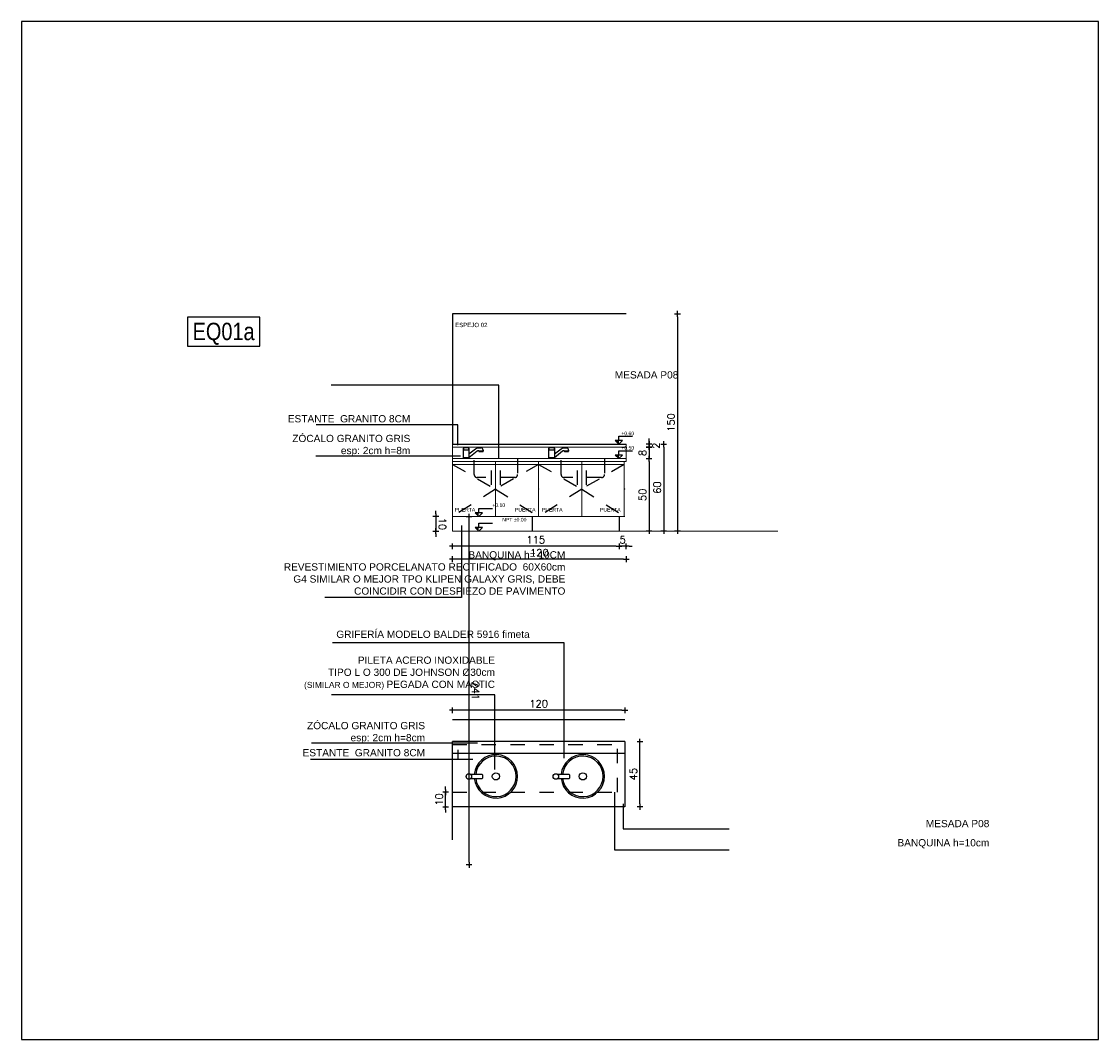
# Model space of a CAD drawing. Header units: millimetres. Extents: x -989 to -850, y -581 to -509.
# Tile 39 of 52: x -977.73 to -970.3, y -518.45 to -511.42. Entities that reach past the tile are written whole.
import ezdxf
from ezdxf.enums import TextEntityAlignment as Align

# ---------------------------------------------------------------- set-up
doc = ezdxf.new("R2010")
doc.units = ezdxf.units.MM
doc.header["$LTSCALE"] = 0.2
doc.linetypes.add('HIDDEN', pattern=[0.375, 0.25, -0.125])
doc.linetypes.add('HIDDEN2', pattern=[4.7625, 3.175, -1.5875])
for name, color, linetype in [('A EQUIPAMIENTO', 5, 'Continuous'), ('A Equipamiento Sanitario', 5, 'Continuous'), ('A MUROS', 1, 'Continuous'), ('A PROYECCION 2', 2, 'Continuous'), ('A PROYECCION DISC', 253, 'HIDDEN2'), ('A SANITARIO', 5, 'Continuous'), ('A TABIQUE', 2, 'Continuous'), ('Acot-p', 2, 'Continuous'), ('D PAVIMENTO', 4, 'Continuous'), ('TEXTOS', 2, 'Continuous'), ('TXT COTA', 3, 'Continuous'), ('TXT PLANILLAS', 3, 'Continuous')]:
    doc.layers.add(name, color=color, linetype=linetype)
doc.styles.add('arial', font='arial.ttf')
doc.styles.add('arial narrow', font='ARIALN.TTF')
doc.styles.add('ROMANS', font='romans.shx')
doc.dimstyles.new('ESC20', dxfattribs={"dimtxt": 0.05, "dimasz": 0.02, "dimexe": 0, "dimexo": 0, "dimgap": 0.02, "dimtad": 1, "dimtoh": 1, "dimdec": 0, "dimlfac": 100, "dimzin": 12, "dimdsep": 46, "dimtxsty": 'ROMANS', "dimblk1": 'PUNTO', "dimblk2": 'PUNTO', "dimsah": 1, "dimcen": 0, "dimse1": 1, "dimse2": 1, "dimclrd": 1, "dimclre": 1, "dimadec": 0, "dimazin": 0, "dimtfac": 0.1, "dimtdec": 0, "dimtix": 1, "dimtmove": 2, "dimatfit": 3, "dimldrblk": 'PUNTO', "dimfxl": 1, "dimtvp": 0.7, "dimtolj": 1, "dimtzin": 0, "dimarcsym": 0})

# ---------------------------------------------------------------- blocks, each defined once
blk = doc.blocks.new('tipo equip')
blk.add_lwpolyline([(-0.25, -0.1), (0.25, -0.1), (0.25, 0.1), (-0.25, 0.1)], close=True)
at = {"color": 0, "style": 'arial narrow'}
blk.add_attdef('EQ02A', text='', height=0.12, dxfattribs=at).set_placement((-0.001, 0.0013), align=Align.MIDDLE_CENTER)
blk = doc.blocks.new('PUNTO')
for p, q in [((-1, 0), (1, 0)), ((0, 1), (0, -1))]:
    blk.add_line(p, q)
at = {"const_width": 0.3}
blk.add_lwpolyline([(-0.15, 0, 1), (0.15, 0, 1)], format="xyb", close=True, dxfattribs=at)
blk = doc.blocks.new('*D105')
at = {"layer": 'Acot-p', "color": 8, "lineweight": -2, "transparency": 16777216}
blk.add_line((-973.5856, -516.1802), (-974.7356, -516.1802), dxfattribs=at)
at = {"layer": 'Defpoints', "color": 0, "transparency": 16777216}
for p in [(-974.7556, -516.1802), (-974.7556, -516.783), (-973.5656, -516.783)]:
    blk.add_point(p, dxfattribs=at)
at = {"layer": 'Acot-p', "color": 8, "lineweight": -2, "transparency": 16777216, "xscale": 0.02, "yscale": 0.02, "zscale": 0.02, "rotation": 180}
blk.add_blockref('PUNTO', (-974.7556, -516.1802), dxfattribs=at)
at = {"layer": 'Acot-p', "color": 8, "lineweight": -2, "transparency": 16777216, "xscale": 0.02, "yscale": 0.02, "zscale": 0.02}
blk.add_blockref('PUNTO', (-973.5656, -516.1802), dxfattribs=at)
at = {"layer": 'Acot-p', "color": 0, "transparency": 16777216, "insert": (-974.1606, -516.1352), "char_height": 0.05, "attachment_point": 5, "style": 'ROMANS'}
blk.add_mtext('\\A1;120', dxfattribs=at)
blk = doc.blocks.new('*D106')
at = {"layer": 'Acot-p', "color": 8, "lineweight": -2, "transparency": 16777216}
blk.add_line((-973.4615, -516.8266), (-973.4615, -516.4166), dxfattribs=at)
at = {"layer": 'Defpoints', "color": 0, "transparency": 16777216}
for p in [(-973.4615, -516.3966), (-973.2506, -516.3966), (-973.3506, -516.8466)]:
    blk.add_point(p, dxfattribs=at)
at = {"layer": 'Acot-p', "color": 8, "lineweight": -2, "transparency": 16777216, "xscale": 0.02, "yscale": 0.02, "zscale": 0.02}
for p, rotation in [((-973.4615, -516.3966), 90), ((-973.4615, -516.8466), 270)]:
    blk.add_blockref('PUNTO', p, dxfattribs=dict(at, rotation=rotation))
at = {"layer": 'Acot-p', "color": 0, "transparency": 16777216, "insert": (-973.5065, -516.6216), "char_height": 0.05, "attachment_point": 5, "rotation": 90, "style": 'ROMANS'}
blk.add_mtext('\\A1;45', dxfattribs=at)
blk = doc.blocks.new('*D107')
at = {"layer": 'Acot-p', "color": 8, "lineweight": -2, "transparency": 16777216}
for p, q in [((-974.8028, -516.7266), (-974.8028, -516.7066)), ((-974.8028, -516.8466), (-974.8028, -516.7466)), ((-974.8028, -516.8666), (-974.8028, -516.8866))]:
    blk.add_line(p, q, dxfattribs=at)
at = {"layer": 'Defpoints', "color": 0, "transparency": 16777216}
for p in [(-974.9254, -516.7466), (-974.8028, -516.7466), (-974.9254, -516.8466)]:
    blk.add_point(p, dxfattribs=at)
at = {"layer": 'Acot-p', "color": 8, "lineweight": -2, "transparency": 16777216, "xscale": 0.02, "yscale": 0.02, "zscale": 0.02}
for p, rotation in [((-974.8028, -516.7466), 270), ((-974.8028, -516.8466), 90)]:
    blk.add_blockref('PUNTO', p, dxfattribs=dict(at, rotation=rotation))
at = {"layer": 'Acot-p', "color": 0, "transparency": 16777216, "insert": (-974.8478, -516.7966), "char_height": 0.05, "attachment_point": 5, "rotation": 90, "style": 'ROMANS'}
blk.add_mtext('\\A1;10', dxfattribs=at)
blk = doc.blocks.new('*D108')
at = {"layer": 'Acot-p', "color": 8, "lineweight": -2, "transparency": 16777216}
blk.add_line((-973.3984, -514.463), (-973.3984, -514.923), dxfattribs=at)
at = {"layer": 'Defpoints', "color": 0, "transparency": 16777216}
for p in [(-973.577, -514.443), (-973.577, -514.943), (-973.3984, -514.943)]:
    blk.add_point(p, dxfattribs=at)
at = {"layer": 'Acot-p', "color": 8, "lineweight": -2, "transparency": 16777216, "xscale": 0.02, "yscale": 0.02, "zscale": 0.02}
for p, rotation in [((-973.3984, -514.443), 90), ((-973.3984, -514.943), 270)]:
    blk.add_blockref('PUNTO', p, dxfattribs=dict(at, rotation=rotation))
at = {"layer": 'Acot-p', "color": 0, "transparency": 16777216, "insert": (-973.4434, -514.693), "char_height": 0.05, "attachment_point": 5, "rotation": 90, "style": 'ROMANS'}
blk.add_mtext('\\A1;50', dxfattribs=at)
blk = doc.blocks.new('*D109')
at = {"layer": 'Acot-p', "color": 8, "lineweight": -2, "transparency": 16777216}
for p, q in [((-973.3984, -514.343), (-973.3984, -514.323)), ((-973.3984, -514.363), (-973.3984, -514.443)), ((-973.3984, -514.463), (-973.3984, -514.483))]:
    blk.add_line(p, q, dxfattribs=at)
at = {"layer": 'Defpoints', "color": 0, "transparency": 16777216}
for p in [(-973.677, -514.363), (-973.577, -514.443), (-973.3984, -514.443)]:
    blk.add_point(p, dxfattribs=at)
at = {"layer": 'Acot-p', "color": 8, "lineweight": -2, "transparency": 16777216, "xscale": 0.02, "yscale": 0.02, "zscale": 0.02}
for p, rotation in [((-973.3984, -514.363), 270), ((-973.3984, -514.443), 90)]:
    blk.add_blockref('PUNTO', p, dxfattribs=dict(at, rotation=rotation))
at = {"layer": 'Acot-p', "color": 0, "transparency": 16777216, "insert": (-973.4434, -514.403), "char_height": 0.05, "attachment_point": 5, "rotation": 90, "style": 'ROMANS'}
blk.add_mtext('\\A1;8', dxfattribs=at)
blk = doc.blocks.new('*D110')
at = {"layer": 'Acot-p', "color": 8, "lineweight": -2, "transparency": 16777216}
blk.add_line((-973.297, -514.363), (-973.297, -514.923), dxfattribs=at)
at = {"layer": 'Defpoints', "color": 0, "transparency": 16777216}
for p in [(-973.4992, -514.343), (-973.577, -514.943), (-973.297, -514.943)]:
    blk.add_point(p, dxfattribs=at)
at = {"layer": 'Acot-p', "color": 8, "lineweight": -2, "transparency": 16777216, "xscale": 0.02, "yscale": 0.02, "zscale": 0.02}
for p, rotation in [((-973.297, -514.343), 90), ((-973.297, -514.943), 270)]:
    blk.add_blockref('PUNTO', p, dxfattribs=dict(at, rotation=rotation))
at = {"layer": 'Acot-p', "color": 0, "transparency": 16777216, "insert": (-973.342, -514.643), "char_height": 0.05, "attachment_point": 5, "rotation": 90, "style": 'ROMANS'}
blk.add_mtext('\\A1;60', dxfattribs=at)
blk = doc.blocks.new('*D111')
at = {"layer": 'Acot-p', "color": 8, "lineweight": -2, "transparency": 16777216}
for p, q in [((-973.3984, -514.323), (-973.3984, -514.303)), ((-973.3984, -514.343), (-973.3984, -514.363)), ((-973.3984, -514.383), (-973.3984, -514.403))]:
    blk.add_line(p, q, dxfattribs=at)
at = {"layer": 'Defpoints', "color": 0, "transparency": 16777216}
for p in [(-973.677, -514.343), (-973.677, -514.363), (-973.3984, -514.363)]:
    blk.add_point(p, dxfattribs=at)
at = {"layer": 'Acot-p', "color": 8, "lineweight": -2, "transparency": 16777216, "xscale": 0.02, "yscale": 0.02, "zscale": 0.02}
for p, rotation in [((-973.3984, -514.343), 270), ((-973.3984, -514.363), 90)]:
    blk.add_blockref('PUNTO', p, dxfattribs=dict(at, rotation=rotation))
at = {"layer": 'Acot-p', "color": 0, "transparency": 16777216, "insert": (-973.3503, -514.353), "char_height": 0.05, "attachment_point": 5, "rotation": 90, "style": 'ROMANS'}
blk.add_mtext('\\A1;2', dxfattribs=at)
blk = doc.blocks.new('*D112')
at = {"layer": 'Acot-p', "color": 8, "lineweight": -2, "transparency": 16777216}
blk.add_line((-973.2015, -513.463), (-973.2015, -514.923), dxfattribs=at)
at = {"layer": 'Defpoints', "color": 0, "transparency": 16777216}
for p in [(-973.677, -513.443), (-973.4815, -514.943), (-973.2015, -514.943)]:
    blk.add_point(p, dxfattribs=at)
at = {"layer": 'Acot-p', "color": 8, "lineweight": -2, "transparency": 16777216, "xscale": 0.02, "yscale": 0.02, "zscale": 0.02}
for p, rotation in [((-973.2015, -513.443), 90), ((-973.2015, -514.943), 270)]:
    blk.add_blockref('PUNTO', p, dxfattribs=dict(at, rotation=rotation))
at = {"layer": 'Acot-p', "color": 0, "transparency": 16777216, "insert": (-973.2465, -514.193), "char_height": 0.05, "attachment_point": 5, "rotation": 90, "style": 'ROMANS'}
blk.add_mtext('\\A1;150', dxfattribs=at)
blk = doc.blocks.new('*D113')
at = {"layer": 'Acot-p', "color": 8, "lineweight": -2, "transparency": 16777216}
blk.add_line((-973.6256, -515.0479), (-974.7356, -515.0479), dxfattribs=at)
at = {"layer": 'Defpoints', "color": 0, "transparency": 16777216}
for p in [(-974.7556, -514.3131), (-973.6056, -514.943), (-974.7556, -515.0479)]:
    blk.add_point(p, dxfattribs=at)
at = {"layer": 'Acot-p', "color": 8, "lineweight": -2, "transparency": 16777216, "xscale": 0.02, "yscale": 0.02, "zscale": 0.02, "rotation": 180}
blk.add_blockref('PUNTO', (-974.7556, -515.0479), dxfattribs=at)
at = {"layer": 'Acot-p', "color": 8, "lineweight": -2, "transparency": 16777216, "xscale": 0.02, "yscale": 0.02, "zscale": 0.02}
blk.add_blockref('PUNTO', (-973.6056, -515.0479), dxfattribs=at)
at = {"layer": 'Acot-p', "color": 0, "transparency": 16777216, "insert": (-974.1806, -515.0029), "char_height": 0.05, "attachment_point": 5, "style": 'ROMANS'}
blk.add_mtext('\\A1;115', dxfattribs=at)
blk = doc.blocks.new('*D114')
at = {"layer": 'Acot-p', "color": 8, "lineweight": -2, "transparency": 16777216}
blk.add_line((-973.5756, -515.1368), (-974.7356, -515.1368), dxfattribs=at)
at = {"layer": 'Defpoints', "color": 0, "transparency": 16777216}
for p in [(-974.7556, -514.4021), (-973.5556, -514.943), (-974.7556, -515.1368)]:
    blk.add_point(p, dxfattribs=at)
at = {"layer": 'Acot-p', "color": 8, "lineweight": -2, "transparency": 16777216, "xscale": 0.02, "yscale": 0.02, "zscale": 0.02, "rotation": 180}
blk.add_blockref('PUNTO', (-974.7556, -515.1368), dxfattribs=at)
at = {"layer": 'Acot-p', "color": 8, "lineweight": -2, "transparency": 16777216, "xscale": 0.02, "yscale": 0.02, "zscale": 0.02}
blk.add_blockref('PUNTO', (-973.5556, -515.1368), dxfattribs=at)
at = {"layer": 'Acot-p', "color": 0, "transparency": 16777216, "insert": (-974.1556, -515.0918), "char_height": 0.05, "attachment_point": 5, "style": 'ROMANS'}
blk.add_mtext('\\A1;120', dxfattribs=at)
blk = doc.blocks.new('*D115')
at = {"layer": 'Acot-p', "color": 8, "lineweight": -2, "transparency": 16777216}
for p, q in [((-973.6256, -515.0479), (-973.6456, -515.0479)), ((-973.5556, -515.0479), (-973.6056, -515.0479)), ((-973.5356, -515.0479), (-973.5156, -515.0479))]:
    blk.add_line(p, q, dxfattribs=at)
at = {"layer": 'Defpoints', "color": 0, "transparency": 16777216}
for p in [(-973.6056, -514.3131), (-973.5556, -514.374), (-973.6056, -515.0479)]:
    blk.add_point(p, dxfattribs=at)
at = {"layer": 'Acot-p', "color": 8, "lineweight": -2, "transparency": 16777216, "xscale": 0.02, "yscale": 0.02, "zscale": 0.02}
blk.add_blockref('PUNTO', (-973.6056, -515.0479), dxfattribs=at)
at = {"layer": 'Acot-p', "color": 8, "lineweight": -2, "transparency": 16777216, "xscale": 0.02, "yscale": 0.02, "zscale": 0.02, "rotation": 180}
blk.add_blockref('PUNTO', (-973.5556, -515.0479), dxfattribs=at)
at = {"layer": 'Acot-p', "color": 0, "transparency": 16777216, "insert": (-973.5806, -515.0029), "char_height": 0.05, "attachment_point": 5, "style": 'ROMANS'}
blk.add_mtext('\\A1;5', dxfattribs=at)
blk = doc.blocks.new('*D117')
at = {"layer": 'Acot-p', "color": 8, "lineweight": -2, "transparency": 16777216}
blk.add_line((-974.641, -517.228), (-974.641, -514.863), dxfattribs=at)
at = {"layer": 'Defpoints', "color": 0, "transparency": 16777216}
for p in [(-974.7556, -514.843), (-974.641, -514.843), (-974.7556, -517.248)]:
    blk.add_point(p, dxfattribs=at)
at = {"layer": 'Acot-p', "color": 8, "lineweight": -2, "transparency": 16777216, "xscale": 0.02, "yscale": 0.02, "zscale": 0.02}
for p, rotation in [((-974.641, -514.843), 89.99999999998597), ((-974.641, -517.248), 269.999999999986)]:
    blk.add_blockref('PUNTO', p, dxfattribs=dict(at, rotation=rotation))
at = {"layer": 'Acot-p', "color": 0, "transparency": 16777216, "insert": (-974.596, -516.0455), "char_height": 0.05, "attachment_point": 5, "rotation": 270, "style": 'ROMANS'}
blk.add_mtext('\\A1;241', dxfattribs=at)
blk = doc.blocks.new('*D116')
at = {"layer": 'Acot-p', "color": 8, "lineweight": -2, "transparency": 16777216}
for p, q in [((-974.8701, -514.823), (-974.8701, -514.803)), ((-974.8701, -514.843), (-974.8701, -514.943)), ((-974.8701, -514.963), (-974.8701, -514.983))]:
    blk.add_line(p, q, dxfattribs=at)
at = {"layer": 'Defpoints', "color": 0, "transparency": 16777216}
for p in [(-974.7556, -514.843), (-974.8701, -514.943), (-974.7556, -514.943)]:
    blk.add_point(p, dxfattribs=at)
at = {"layer": 'Acot-p', "color": 8, "lineweight": -2, "transparency": 16777216, "xscale": 0.02, "yscale": 0.02, "zscale": 0.02}
for p, rotation in [((-974.8701, -514.843), 269.999999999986), ((-974.8701, -514.943), 89.99999999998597)]:
    blk.add_blockref('PUNTO', p, dxfattribs=dict(at, rotation=rotation))
at = {"layer": 'Acot-p', "color": 0, "transparency": 16777216, "insert": (-974.8251, -514.893), "char_height": 0.05, "attachment_point": 5, "rotation": 270, "style": 'ROMANS'}
blk.add_mtext('\\A1;10', dxfattribs=at)

msp = doc.modelspace()

# ---------------------------------------------------------------- hatches: boundary and pattern name
at = {"layer": 'A TABIQUE'}
h = msp.add_hatch(color=256, dxfattribs=at)
h.dxf.hatch_style = 1
h.paths.add_polyline_path([(-973.6064, -514.3178), (-973.6316, -514.3178), (-973.6064, -514.343)])
h = msp.add_hatch(color=256, dxfattribs=at)
h.dxf.hatch_style = 1
h.paths.add_polyline_path([(-973.6064, -514.4178), (-973.6316, -514.4178), (-973.6064, -514.443)])
h = msp.add_hatch(color=256, dxfattribs=at)
h.dxf.hatch_style = 1
h.paths.add_polyline_path([(-974.5738, -514.8178), (-974.599, -514.8178), (-974.5738, -514.843)])
h = msp.add_hatch(color=256, dxfattribs=at)
h.dxf.hatch_style = 1
h.paths.add_polyline_path([(-974.5738, -514.9178), (-974.599, -514.9178), (-974.5738, -514.943)])

# ---------------------------------------------------------------- linework, layer by layer
for p, q in [((-974.4352, -513.9345), (-975.5921, -513.9345)), ((-974.4352, -514.4429), (-974.4352, -513.9345)), ((-974.7178, -514.2104), (-975.6965, -514.2104)), ((-974.7178, -514.3495), (-974.7178, -514.2104)), ((-974.6989, -514.4268), (-975.6984, -514.4268)), ((-974.6932, -514.9038), (-974.6932, -515.4014)), ((-974.6932, -515.4014), (-975.6378, -515.4014)), ((-973.984, -515.7138), (-975.5846, -515.7138)), ((-973.984, -516.5118), (-973.984, -515.7138)), ((-974.462, -516.0743), (-975.59, -516.0743)), ((-974.462, -516.5889), (-974.462, -516.0743)), ((-974.5827, -516.4076), (-975.7284, -516.4076)), ((-974.7176, -516.4543), (-974.7176, -516.5192)), ((-974.6158, -516.5192), (-975.7356, -516.5192)), ((-973.6344, -517.1452), (-973.6344, -516.7452)), ((-973.5769, -516.8252), (-973.5769, -516.9998)), ((-973.5769, -516.9998), (-972.8456, -516.9998)), ((-972.8456, -517.1452), (-973.6344, -517.1452))]:
    msp.add_line(p, q)
at = {"color": 253}
for p, q in [((-974.2056, -514.843), (-974.2056, -514.943)), ((-973.6056, -514.843), (-973.6056, -514.943))]:
    msp.add_line(p, q, dxfattribs=at)
msp.add_lwpolyline([(-970.2956, -511.4248), (-977.7306, -511.4248), (-977.7306, -518.4532), (-970.2956, -518.4532)], close=True)
msp.add_lwpolyline([(-973.5556, -513.443), (-974.7556, -513.443), (-974.7556, -514.343), (-973.5556, -514.343)], dxfattribs=at)
at = {"layer": 'A EQUIPAMIENTO'}
for points in [[(-974.6292, -516.6512), (-974.5524, -516.6509, 0.414214), (-974.5454, -516.6439), (-974.5455, -516.6299, 0.414214), (-974.5525, -516.6229), (-974.6293, -516.6232)], [(-974.0292, -516.6512), (-973.9524, -516.6509, 0.414214), (-973.9454, -516.6439), (-973.9455, -516.6299, 0.414214), (-973.9525, -516.6229), (-974.0293, -516.6232)]]:
    msp.add_lwpolyline(points, format="xyb", dxfattribs=at)
for centre, radius in [((-974.6421, -516.6373), 0.019), ((-974.4556, -516.6366), 0.025), ((-974.4556, -516.6366), 0.025), ((-974.4556, -516.6366), 0.025), ((-974.0421, -516.6373), 0.019), ((-973.8556, -516.6366), 0.025), ((-973.8556, -516.6366), 0.025)]:
    msp.add_circle(centre, radius, dxfattribs=at)
for centre, radius, start, end in [((-974.4556, -516.6366), 0.15, 185.5716, 174.8608), ((-974.4556, -516.6366), 0.14, 185.95537, 174.47703), ((-973.8556, -516.6366), 0.15, 185.5716, 174.8608), ((-973.8556, -516.6366), 0.14, 185.95537, 174.47703)]:
    msp.add_arc(centre, radius, start, end, dxfattribs=at)
at = {"layer": 'A Equipamiento Sanitario', "linetype": 'HIDDEN'}
msp.add_line((-974.7556, -516.4166), (-973.5656, -516.4166), dxfattribs=at)
at = {"layer": 'A Equipamiento Sanitario'}
for p, q in [((-973.5656, -516.3966), (-973.5656, -516.8466)), ((-974.7556, -516.4766), (-973.5656, -516.4766)), ((-973.5656, -516.8466), (-974.7556, -516.8466))]:
    msp.add_line(p, q, dxfattribs=at)
at = {"layer": 'A MUROS'}
for p, q in [((-973.5656, -516.2466), (-974.7556, -516.2466)), ((-973.5656, -516.3966), (-974.7556, -516.3966)), ((-974.7556, -517.0743), (-974.7556, -516.3966))]:
    msp.add_line(p, q, dxfattribs=at)
at = {"layer": 'A PROYECCION 2', "color": 4, "linetype": 'Continuous', "lineweight": 13}
for p, q in [((-974.7556, -514.343), (-973.5556, -514.343)), ((-973.5556, -514.343), (-973.5556, -514.443)), ((-974.7556, -514.363), (-973.5556, -514.363))]:
    msp.add_line(p, q, dxfattribs=at)
at = {"layer": 'A PROYECCION 2', "linetype": 'Continuous', "lineweight": 13}
for p, q in [((-974.7556, -514.443), (-973.5556, -514.443)), ((-974.7556, -514.463), (-973.5556, -514.463)), ((-974.7556, -514.483), (-973.5706, -514.483)), ((-973.5556, -514.443), (-973.5556, -514.463))]:
    msp.add_line(p, q, dxfattribs=at)
at = {"layer": 'A PROYECCION DISC', "ltscale": 0.1}
for p, q in [((-974.7556, -514.483), (-974.4581, -514.653)), ((-974.1606, -514.483), (-974.4581, -514.653)), ((-974.1606, -514.483), (-973.8631, -514.653)), ((-973.5706, -514.483), (-973.8631, -514.653)), ((-974.4581, -514.653), (-974.7556, -514.843)), ((-974.4581, -514.653), (-974.1606, -514.843)), ((-973.8631, -514.653), (-974.1606, -514.843)), ((-973.8631, -514.653), (-973.5656, -514.843))]:
    msp.add_line(p, q, dxfattribs=at)
at = {"layer": 'A PROYECCION DISC', "linetype": 'HIDDEN'}
for p, q in [((-973.6156, -516.7466), (-973.6156, -516.3966)), ((-974.7556, -516.7466), (-973.6156, -516.7466))]:
    msp.add_line(p, q, dxfattribs=at)
at = {"layer": 'A PROYECCION DISC', "ltscale": 0.1}
for points in [[(-974.3056, -514.443), (-974.3056, -514.553, -0.414214), (-974.3256, -514.573), (-974.5856, -514.573, -0.414214), (-974.6056, -514.553), (-974.6056, -514.443)], [(-973.7056, -514.443), (-973.7056, -514.553, -0.414214), (-973.7256, -514.573), (-973.9856, -514.573, -0.414214), (-974.0056, -514.553), (-974.0056, -514.443)]]:
    msp.add_lwpolyline(points, format="xyb", dxfattribs=at)
at = {"layer": 'A SANITARIO', "linetype": 'ByBlock'}
for p, q in [((-974.6796, -514.443), (-974.6796, -514.3694)), ((-974.6416, -514.3694), (-974.6416, -514.443)), ((-974.5437, -514.3904), (-974.5737, -514.3904)), ((-974.5707, -514.3934), (-974.5467, -514.3934)), ((-974.5437, -514.3834), (-974.5437, -514.3904)), ((-974.0896, -514.443), (-974.0896, -514.3694)), ((-974.0516, -514.3694), (-974.0516, -514.443)), ((-973.9537, -514.3904), (-973.9837, -514.3904)), ((-973.9807, -514.3934), (-973.9567, -514.3934)), ((-973.9537, -514.3834), (-973.9537, -514.3904)), ((-974.4893, -514.524), (-974.4893, -514.624)), ((-974.4269, -514.524), (-974.4269, -514.624)), ((-973.8943, -514.524), (-973.8943, -514.624)), ((-973.8319, -514.524), (-973.8319, -514.624))]:
    msp.add_line(p, q, dxfattribs=at)
for points in [[(-974.6741, -514.3821), (-974.6416, -514.3821), (-974.6416, -514.3689), (-974.6796, -514.3689), (-974.6796, -514.3821), (-974.6741, -514.3821)], [(-974.0841, -514.3821), (-974.0516, -514.3821), (-974.0516, -514.3689), (-974.0896, -514.3689), (-974.0896, -514.3821), (-974.0841, -514.3821)], [(-974.6796, -514.4355), (-974.6416, -514.4355)], [(-974.0896, -514.4355), (-974.0516, -514.4355)]]:
    msp.add_lwpolyline(points, dxfattribs=at)
for points in [[(-974.6416, -514.4087), (-974.5961, -514.3755, -0.192531), (-974.5785, -514.3684), (-974.5587, -514.3684, 0)], [(-974.6416, -514.4355), (-974.585, -514.3897, -0.192531), (-974.5767, -514.3864)], [(-974.5767, -514.3864, -0.414214), (-974.5737, -514.3894), (-974.5737, -514.3904)], [(-974.0516, -514.4087), (-974.0061, -514.3755, -0.192531), (-973.9885, -514.3684), (-973.9687, -514.3684, 0)], [(-974.0516, -514.4355), (-973.995, -514.3897, -0.192531), (-973.9867, -514.3864)], [(-973.9867, -514.3864, -0.414214), (-973.9837, -514.3894), (-973.9837, -514.3904)]]:
    msp.add_lwpolyline(points, format="xyb", dxfattribs=at)
for centre, radius, start, end in [((-974.5707, -514.3904), 0.003, 180, 270), ((-974.5587, -514.3834), 0.015, 0, 90), ((-974.5467, -514.3904), 0.003, 270, 0), ((-973.9807, -514.3904), 0.003, 180, 270), ((-973.9687, -514.3834), 0.015, 0, 90), ((-973.9567, -514.3904), 0.003, 270, 0)]:
    msp.add_arc(centre, radius, start, end, dxfattribs=at)
at = {"layer": 'A TABIQUE'}
for p, q in [((-973.6064, -514.343), (-973.6316, -514.3178)), ((-973.5812, -514.3178), (-973.6316, -514.3178)), ((-973.6064, -514.343), (-973.5812, -514.3178)), ((-973.6064, -514.443), (-973.6316, -514.4178)), ((-973.5812, -514.4178), (-973.6316, -514.4178)), ((-973.6064, -514.443), (-973.5812, -514.4178)), ((-974.5738, -514.843), (-974.599, -514.8178)), ((-974.5486, -514.8178), (-974.599, -514.8178)), ((-974.5738, -514.843), (-974.5486, -514.8178)), ((-974.5738, -514.943), (-974.599, -514.9178)), ((-974.5486, -514.9178), (-974.599, -514.9178)), ((-974.5738, -514.943), (-974.5486, -514.9178))]:
    msp.add_line(p, q, dxfattribs=at)
for points in [[(-973.6064, -514.3178), (-973.6064, -514.2878), (-973.5127, -514.2878)], [(-973.6064, -514.4178), (-973.6064, -514.3878), (-973.5127, -514.3878)], [(-974.5738, -514.8178), (-974.5738, -514.7878), (-974.48, -514.7878)], [(-974.5738, -514.9178), (-974.5738, -514.8878), (-974.48, -514.8878)]]:
    msp.add_lwpolyline(points, dxfattribs=at)
at = {"layer": 'D PAVIMENTO', "color": 1, "linetype": 'Continuous', "lineweight": 13}
for p, q in [((-974.7556, -514.943), (-974.7556, -513.7516)), ((-974.4581, -514.843), (-974.4581, -514.463)), ((-974.1606, -514.843), (-974.1606, -514.463)), ((-973.8631, -514.843), (-973.8631, -514.463)), ((-973.5706, -514.843), (-973.5706, -514.463)), ((-974.7556, -514.843), (-973.5656, -514.843)), ((-974.7556, -514.943), (-972.5095, -514.943))]:
    msp.add_line(p, q, dxfattribs=at)
for p in [(-974.4581, -514.653), (-974.1606, -514.653), (-973.8631, -514.653), (-973.5656, -514.653)]:
    msp.add_point(p, dxfattribs=at)

# ---------------------------------------------------------------- block references
at = {"layer": 'TXT PLANILLAS'}
msp.add_blockref('tipo equip', (-976.3346, -513.5658), dxfattribs=at).add_auto_attribs({'EQ02A': 'EQ01a'})

# ---------------------------------------------------------------- texts
at = {"layer": 'TEXTOS', "width": 2.419581, "style": 'arial'}
for s, insert, char_height, attachment_point in [('ESPEJO 02', (-974.7371, -513.5353), 0.03, 7), ('MESADA P08', (-973.196, -513.8902), 0.05, 9), ('{\\C2;BANQUINA h= 10CM\\PREVESTIMIENTO PORCELANATO RECTIFICADO  60X60cm\\PG4 SIMILAR O MEJOR TPO KLIPEN GALAXY GRIS, DEBE\\PCOINCIDIR CON DESPIEZO DE PAVIMENTO}', (-973.9759, -515.3827), 0.05, 9), ('GRIFERÍA MODELO BALDER 5916 fimeta ', (-974.2225, -515.6812), 0.05, 9), ('{\\C2;PILETA ACERO INOXIDABLE\\PTIPO L O 300 DE JOHNSON %%C30cm\\P\\H0.83333x;(SIMILAR O MEJOR) \\H1.2x;PEGADA CON MASTIC}', (-974.462, -516.0385), 0.05, 9), ('MESADA P08', (-971.0489, -516.9882), 0.05, 9), ('BANQUINA h=10cm', (-971.0489, -517.1335), 0.05, 9)]:
    msp.add_mtext(s, dxfattribs=dict(at, insert=insert, char_height=char_height, attachment_point=attachment_point))
at = {"layer": 'TEXTOS', "attachment_point": 9, "style": 'arial'}
for s, width, insert, char_height in [('\\A1;ESTANTE  GRANITO 8CM', 1.260219, (-975.0464, -514.1931), 0.05), ('\\A1;ZÓCALO GRANITO GRIS\\Pesp: 2cm h=8m', 0.912128, (-975.0464, -514.4268), 0.05), ('\\A1;PUERTA', 0.646215, (-974.5984, -514.8082), 0.025), ('\\A1;PUERTA', 0.646215, (-974.1823, -514.8082), 0.025), ('\\A1;PUERTA', 0.646215, (-973.9957, -514.8082), 0.025), ('\\A1;PUERTA', 0.646215, (-973.595, -514.8082), 0.025), ('\\A1;ZÓCALO GRANITO GRIS\\Pesp: 2cm h=8cm', 0.912128, (-974.9447, -516.4094), 0.05), ('\\A1;ESTANTE  GRANITO 8CM', 1.260219, (-974.9447, -516.4988), 0.05)]:
    msp.add_mtext_dynamic_manual_height_columns(s, width=width, gutter_width=12.5, heights=[0], dxfattribs=dict(at, insert=insert, char_height=char_height))
at = {"layer": 'TXT COTA', "char_height": 0.025, "attachment_point": 7, "style": 'arial'}
for s, insert in [('+0.60', (-973.5897, -514.2813)), ('+0.50', (-973.5897, -514.3813)), ('+0.10', (-974.4804, -514.777)), ('NPT ±0.00', (-974.4116, -514.877))]:
    msp.add_mtext(s, dxfattribs=dict(at, insert=insert))

# ---------------------------------------------------------------- dimensions: what is measured, and where the dimension line sits
at = {"layer": 'Acot-p'}
for base, p1, p2, angle, picture, middle in [((-973.2015, -514.943), (-973.677, -513.443), (-973.4815, -514.943), 90, '*D112', (-973.2465, -514.193)), ((-974.7556, -515.0479), (-973.6056, -514.943), (-974.7556, -514.3131), 180, '*D113', (-974.1806, -515.0029)), ((-973.3984, -514.443), (-973.677, -514.363), (-973.577, -514.443), 90, '*D109', (-973.4434, -514.403)), ((-973.6056, -515.0479), (-973.5556, -514.374), (-973.6056, -514.3131), 180, '*D115', (-973.5806, -515.0029)), ((-973.297, -514.943), (-973.4992, -514.343), (-973.577, -514.943), 90, '*D110', (-973.342, -514.643)), ((-974.7556, -515.1368), (-973.5556, -514.943), (-974.7556, -514.4021), 180, '*D114', (-974.1556, -515.0918)), ((-973.3984, -514.943), (-973.577, -514.443), (-973.577, -514.943), 90, '*D108', (-973.4434, -514.693)), ((-973.4615, -516.3966), (-973.3506, -516.8466), (-973.2506, -516.3966), 90, '*D106', (-973.5065, -516.6216)), ((-974.8028, -516.7466), (-974.9254, -516.8466), (-974.9254, -516.7466), 90, '*D107', (-974.8478, -516.7966))]:
    dim = msp.add_linear_dim(base=base, p1=p1, p2=p2, angle=angle, dimstyle='ESC20', override={"dimclrd": 8}, dxfattribs=at)
    dim.commit()
    dim.dimension.update_dxf_attribs({"geometry": picture, "text_midpoint": middle})
dim = msp.add_linear_dim(base=(-973.3984, -514.363), p1=(-973.677, -514.343), p2=(-973.677, -514.363), angle=90, dimstyle='ESC20', override={"dimclrd": 8}, dxfattribs=at)
dim.commit()
dim.dimension.update_dxf_attribs({"geometry": '*D111', "text_midpoint": (-973.3503, -514.353), "dimtype": 160})
for p1, p2, distance, picture, middle in [((-974.7556, -514.843), (-974.7556, -514.943), -0.1145, '*D116', (-974.8251, -514.893)), ((-974.75557, -517.248), (-974.75557, -514.84295), -0.11455, '*D117', (-974.59602, -516.04547))]:
    dim = msp.add_aligned_dim(p1=p1, p2=p2, distance=distance, dimstyle='ESC20', override={"dimclrd": 8}, dxfattribs=at)
    dim.commit()
    dim.dimension.update_dxf_attribs({"geometry": picture, "text_midpoint": middle})
dim = msp.add_linear_dim(base=(-974.7556, -516.1802), p1=(-973.5656, -516.783), p2=(-974.7556, -516.783), text='120', dimstyle='ESC20', override={"dimclrd": 8}, dxfattribs=at)
dim.commit()
dim.dimension.update_dxf_attribs({"geometry": '*D105', "text_midpoint": (-974.1606, -516.1352)})

doc.saveas('drawing.dxf')
